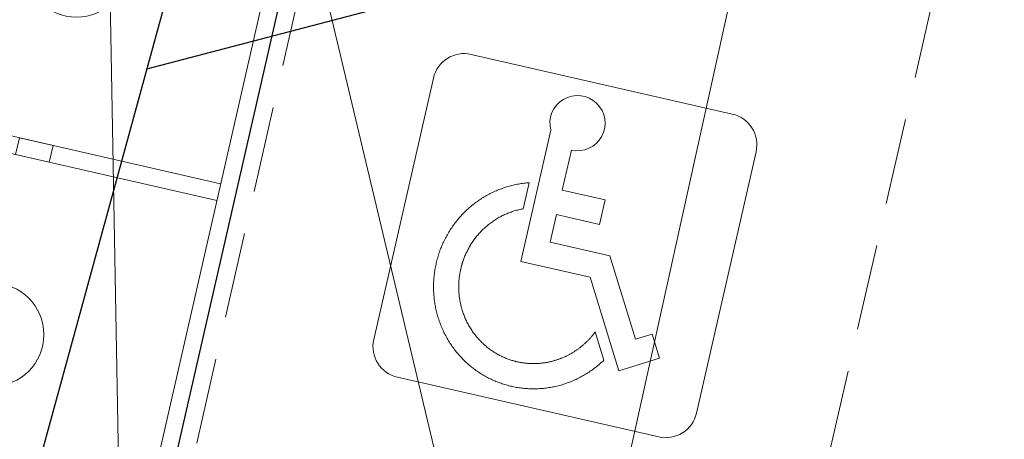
# Model space of a CAD drawing. Header units: metres. Extents: x 964 to 7125, y -212 to 9570.
# Tile 12 of 185: x 1665.92 to 1671.64, y 233.24 to 235.67. Entities that reach past the tile are written whole.
import ezdxf
from ezdxf import colors
from ezdxf.entities.mleader import LeaderData, LeaderLine
from ezdxf.enums import TextEntityAlignment as Align
from ezdxf.math import Vec2, Vec3

# ---------------------------------------------------------------- set-up
doc = ezdxf.new("R2010")
doc.units = ezdxf.units.M
for name, pattern in [('0', [0]), ('CIĄGłA', [0]), ('DASH', [0.75, 0.5, -0.25]), ('DASHED', [0.75, 0.5, -0.25]), ('HIDDEN', [0.375, 0.25, -0.125])]:
    doc.linetypes.add(name, pattern=pattern)
for name, color, linetype, lineweight in [('AGP1_HATCH', 7, 'Continuous', 5), ('AGP1_koncepcja', 6, 'Continuous', 50), ('AGP1_KRAWEZNIKI', 250, 'Continuous', 30), ('IS-KD-opis-rzedne', 96, 'Continuous', 30), ('IS-KD-zbiornik', 96, 'Continuous', 30), ('LINIE PRZEKROJOWE', 7, 'Continuous', 9), ('MIEJCA PARKINGOWE', 7, 'Continuous', 9)]:
    doc.layers.add(name, color=color, linetype=linetype, lineweight=lineweight)
doc.layers.add('AGP1_linie_nieprzekraczalne', color=7, linetype='Continuous')
doc.layers.add('ZP_strefy oddziaływania', color=8, linetype='HIDDEN')
doc.styles.add('IS-0.6', font='simplex.shx', dxfattribs={"width": 0.6})
doc.styles.get("Standard").update_dxf_attribs({"font": 'arial.ttf'})

# ---------------------------------------------------------------- blocks, each defined once
blk = doc.blocks.new('PRZEKRÓJ TERENU OPIS PZT')
at = {"color": 251, "true_color": 0x636466}
blk.add_lwpolyline([(2712.743128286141, -19.58217211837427), (2800.1883275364, -19.29837133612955)], dxfattribs=at)
blk = doc.blocks.new('A$C7CB564F1')
at = {"layer": 'IS-KD-zbiornik', "color": 0, "lineweight": 9, "ltscale": 0.03}
for p, q in [((1.94999999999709, 2.300000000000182), (1.94999999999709, 0.09999999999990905)), ((2.049999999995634, 2.300000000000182), (2.049999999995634, 0.09999999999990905))]:
    blk.add_line(p, q, dxfattribs=at)
at = {"layer": 'IS-KD-zbiornik', "color": 0}
blk.add_lwpolyline([(0, 0), (3.999999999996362, 0), (3.999999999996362, 2.400000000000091), (0, 2.400000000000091)], close=True, dxfattribs=at)
at = {"layer": 'IS-KD-zbiornik', "color": 0, "lineweight": 9, "ltscale": 0.03}
for points in [[(0.09999999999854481, 0.09999999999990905), (3.899999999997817, 0.09999999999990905), (3.899999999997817, 2.300000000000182), (0.09999999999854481, 2.300000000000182)], [(1.94999999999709, 1.099999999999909), (2.049999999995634, 1.099999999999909), (2.049999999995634, 1.299999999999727), (1.94999999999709, 1.299999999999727)]]:
    blk.add_lwpolyline(points, close=True, dxfattribs=at)
for centre in [(0.8999999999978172, 1.199999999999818), (3.099999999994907, 1.199999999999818)]:
    blk.add_circle(centre, 0.3, dxfattribs=at)
blk = doc.blocks.new('IS_konstantynów_zbiornik_kd')
at = {"layer": 'IS-KD-zbiornik', "color": 0, "rotation": 257.1431079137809}
blk.add_blockref('A$C7CB564F1', (14.53907107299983, 0.7844822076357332), dxfattribs=at)
blk = doc.blocks.new('IS-opis-studni-P-0.6')
at = {"color": 0, "linetype": 'Continuous', "lineweight": 15, "transparency": 16777216}
blk.add_line((0, 0), (3.5, 0), dxfattribs=at)
at = {"color": 0, "linetype": 'Continuous', "lineweight": -2, "transparency": 16777216, "style": 'IS-0.6', "width": 0.6}
for p in [(1.75, 0.25), (1.75, -1.25), (1.75, -2.5)]:
    blk.add_attdef('000,00', text='', height=1, dxfattribs=at).set_placement(p, align=Align.CENTER)
blk.add_attdef('S0', text='', height=1.25, dxfattribs=at).set_placement((3.75, 0), align=Align.MIDDLE_LEFT)
blk = doc.blocks.new('_None', base_point=(2.5, 0))

msp = doc.modelspace()

# ---------------------------------------------------------------- leaders
at = {"layer": 'IS-KD-opis-rzedne', "color": 8}
ml = msp.add_multileader_block('Standard', dxfattribs=at)
ml.set_content('IS-opis-studni-P-0.6', color=8)
ml.set_attribute('S0', 'D1', width=0)
ml.set_attribute('000,00', '177,65', width=0)
ml.set_attribute('000,00', '175,79', width=0)
ml.set_attribute('000,00', '', width=0)
ml.set_leader_properties(linetype='Continuous', lineweight=9)
ml.set_arrow_properties(name='NONE')
ml.build(insert=Vec2(0, 0))
ml.multileader.update_dxf_attribs({"has_dogleg": 0, "text_left_attachment_type": 6, "text_right_attachment_type": 6, "dogleg_length": 0, "arrow_head_size": 5, "block_connection_type": 1})
ctx = ml.context
ctx.base_point, ctx.char_height, ctx.arrow_head_size, ctx.landing_gap_size, ctx.plane_origin = Vec3(1670.784172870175, 222.8866172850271), 20, 5, 5, Vec3(1673.159695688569, 235.9051970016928)
ctx.left_attachment, ctx.right_attachment, ctx.text_align_type, ctx.attachment_type = 6, 6, 2, 1
notes = []
notes.append((ctx, [(1, (1, 1, 0), (1670.784172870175, 222.8866172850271), (1, 0), 0, [(0, [(1666.938004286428, 239.0119656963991)], 0, [])])]))
ctx.block.insert = Vec3(1670.784172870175, 222.8866172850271)
ml = msp.add_multileader_block('Standard', dxfattribs=at)
ml.set_content('IS-opis-studni-P-0.6', color=8)
ml.set_attribute('S0', 'ZR', width=0)
ml.set_attribute('000,00', '177,60', width=0)
ml.set_attribute('000,00', '175,77', width=0)
ml.set_attribute('000,00', '', width=0)
ml.set_leader_properties(linetype='Continuous', lineweight=9)
ml.set_arrow_properties(name='NONE')
ml.build(insert=Vec2(0, 0))
ml.multileader.update_dxf_attribs({"has_dogleg": 0, "text_left_attachment_type": 6, "text_right_attachment_type": 6, "dogleg_length": 0, "arrow_head_size": 5, "block_connection_type": 1})
ctx = ml.context
ctx.base_point, ctx.char_height, ctx.arrow_head_size, ctx.landing_gap_size, ctx.plane_origin = Vec3(1666.616298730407, 226.4509257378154), 20, 5, 5, Vec3(1669.848479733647, 233.3471361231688)
ctx.left_attachment, ctx.right_attachment, ctx.text_align_type, ctx.attachment_type = 6, 6, 2, 1
notes.append((ctx, [(1, (1, 1, 0), (1666.616298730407, 226.4509257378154), (1, 0), 0, [(0, [(1666.426215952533, 236.7696292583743)], 0, [])])]))
ctx.block.insert = Vec3(1666.616298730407, 226.4509257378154)
for ctx, leaders in notes:
    for number, flags, end, landing, length, lines in leaders:
        leader = LeaderData()
        leader.index, (leader.has_last_leader_line, leader.has_dogleg_vector, leader.attachment_direction) = number, flags
        leader.last_leader_point, leader.dogleg_vector, leader.dogleg_length = Vec3(end), Vec3(landing), length
        for number, points, colour, breaks in lines:
            line = LeaderLine()
            line.index, line.vertices, line.color, line.breaks = number, Vec3.list(points), colors.encode_raw_color(colour), breaks
            leader.lines.append(line)
        ctx.leaders.append(leader)

# ---------------------------------------------------------------- next in the draw order: block references
at = {"layer": 'LINIE PRZEKROJOWE', "color": 8, "linetype": 'CIĄGłA', "lineweight": 5, "rotation": 77.33843703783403}
msp.add_blockref('PRZEKRÓJ TERENU OPIS PZT', (1049.121817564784, -2439.27793463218), dxfattribs=at)

# ---------------------------------------------------------------- next in the draw order: hatches: boundary and pattern name
at = {"layer": 'AGP1_HATCH', "transparency": 33554625}
h = msp.add_hatch(dxfattribs=at)
h.set_pattern_fill('GRASS', color=8, scale=0.02)
h.set_pattern_definition([(90, (-261.6057629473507, 0), (-0.3592102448, 0.3592102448), [0.09525, -0.6231704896]), (45, (-261.6057629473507, 0), (-0.3592102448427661, 0.3592102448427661), [0.09525, -0.41275]), (135, (-261.6057629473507, 0), (-0.3592102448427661, -0.3592102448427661), [0.09525, -0.41275])])
edge = h.paths.add_edge_path()
edge.add_line((1656.421609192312, 281.1750997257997), (1656.12732490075, 280.1037389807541))
edge.add_arc((1693.613011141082, 442.3996465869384), 166.5687194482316, 256.9943948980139, 258.1500133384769)
edge.add_line((1659.408129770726, 279.380738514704), (1659.687923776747, 279.3204852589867))
edge.add_line((1659.687923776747, 279.3204852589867), (1659.805812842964, 279.8679188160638))
edge.add_line((1659.805812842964, 279.8679188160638), (1661.428610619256, 279.5184515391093))
edge.add_line((1661.428610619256, 279.5184515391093), (1661.310721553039, 278.9710179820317))
edge.add_line((1661.310721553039, 278.9710179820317), (1671.858992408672, 276.6994623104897))
edge.add_line((1671.858992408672, 276.6994623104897), (1672.890124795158, 277.4314030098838))
edge.add_line((1672.890124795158, 277.4314030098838), (1656.421609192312, 281.1750997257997))
edge = h.paths.add_edge_path()
edge.add_line((1672.890124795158, 277.4314030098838), (1671.858992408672, 276.6994623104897))
edge.add_line((1671.858992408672, 276.6994623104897), (1700.067020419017, 270.6249021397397))
edge.add_arc((1697.571881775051, 261.9819229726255), 8.995932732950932, -9.899978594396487, 73.89711847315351, ccw=False)
edge.add_line((1706.433859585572, 260.4352636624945), (1699.674548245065, 230.8202579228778))
edge.add_line((1699.674548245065, 230.8202579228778), (1699.038714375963, 230.9653696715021))
edge.add_line((1699.038714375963, 230.9653696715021), (1697.659528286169, 224.9226379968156))
edge.add_line((1697.659528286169, 224.9226379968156), (1693.427565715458, 225.8885363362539))
edge.add_line((1693.427565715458, 225.8885363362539), (1694.802276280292, 231.9116583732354))
edge.add_line((1694.802276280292, 231.9116583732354), (1691.417076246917, 230.9890328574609))
edge.add_line((1691.417076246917, 230.9890328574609), (1687.619809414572, 231.8557167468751))
edge.add_line((1687.619809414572, 231.8557167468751), (1687.208875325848, 230.0552605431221))
edge.add_line((1687.208875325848, 230.0552605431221), (1682.488514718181, 231.1293036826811))
edge.add_line((1682.488514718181, 231.1293036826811), (1682.900170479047, 232.9329218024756))
edge.add_line((1682.900170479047, 232.9329218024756), (1676.827230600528, 234.319002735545))
edge.add_line((1676.827230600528, 234.319002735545), (1675.092447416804, 235.4907377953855))
edge.add_arc((1674.59275734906, 234.8031445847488), 0.8499850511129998, 53.99321822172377, 167.1431079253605)
edge.add_line((1673.764082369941, 234.992280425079), (1672.473484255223, 229.3376865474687))
edge.add_line((1672.473484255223, 229.3376865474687), (1668.330036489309, 230.2833823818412))
edge.add_line((1668.330036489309, 230.2833823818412), (1668.697188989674, 231.8920150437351))
edge.add_line((1668.697188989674, 231.8920150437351), (1649.540477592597, 236.2643211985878))
edge.add_line((1649.540477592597, 236.2643211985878), (1649.540154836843, 236.2643948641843))
edge.add_line((1649.540154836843, 236.2643948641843), (1649.974062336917, 238.1655061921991))
edge.add_line((1649.974062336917, 238.1655061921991), (1646.074028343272, 239.0556455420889))
edge.add_line((1646.074028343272, 239.0556455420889), (1646.786081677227, 242.1754179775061))
edge.add_line((1646.786081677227, 242.1754179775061), (1651.996839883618, 262.8037986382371))
edge.add_arc((1649.233634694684, 263.5017936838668), 2.849999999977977, 345.8234528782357, 357.692915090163)
edge.add_line((1652.081324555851, 263.3870659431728), (1652.175551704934, 265.7259047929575))
edge.add_line((1652.175551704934, 265.7259047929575), (1643.651609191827, 234.6850997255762))
edge.add_line((1643.651609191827, 234.6850997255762), (1698.061609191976, 222.3150997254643))
edge.add_line((1698.061609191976, 222.3150997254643), (1709.121609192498, 269.1950997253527))
edge.add_line((1709.121609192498, 269.1950997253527), (1672.890124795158, 277.4314030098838))

# ---------------------------------------------------------------- next in the draw order: linework, layer by layer
at = {"color": 8, "linetype": '0', "lineweight": 30, "ltscale": 0.1}
msp.add_open_spline([(1686.067126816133, 231.3735656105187), (1686.337035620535, 232.4556703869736), (1688.143355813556, 239.6974782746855), (1673.197479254, 244.2578506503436), (1670.510990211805, 252.6689286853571), (1667.225307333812, 256.4692707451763), (1668.027727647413, 257.2938390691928), (1668.323177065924, 257.597443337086)], degree=3, knots=[0, 0, 0, 0, 3.201083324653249, 21.42272261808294, 30.57844884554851, 32.5393060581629, 33.68204251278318, 33.68204251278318, 33.68204251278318, 33.68204251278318], dxfattribs=at)
at = {"layer": 'AGP1_koncepcja', "color": 8, "linetype": 'DASHED', "lineweight": 30, "ltscale": 2}
msp.add_open_spline([(1685.865433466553, 231.4239889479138), (1686.192839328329, 232.4332332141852), (1687.383976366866, 240.1624762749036), (1672.778295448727, 243.7461786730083), (1670.32303952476, 252.8852999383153), (1666.921007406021, 256.5674134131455), (1667.876843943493, 257.4828625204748), (1668.142519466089, 257.7558287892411)], degree=3, knots=[0, 0, 0, 0, 3.183067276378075, 21.40470656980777, 30.56043279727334, 32.52129000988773, 33.66402646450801, 33.66402646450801, 33.66402646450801, 33.66402646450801], dxfattribs=at)
at = {"layer": 'AGP1_KRAWEZNIKI', "color": 8, "lineweight": 9}
for p, q in [((1670.062373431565, 235.1266051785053), (1668.543534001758, 235.4732633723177)), ((1667.977405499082, 233.8165202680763), (1668.324063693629, 235.3353596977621)), ((1669.006951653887, 235.0326358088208), (1668.832855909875, 234.2698571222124)), ((1669.126314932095, 234.9172606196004), (1669.07329662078, 234.684967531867)), ((1669.853618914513, 233.388295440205), (1670.200277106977, 234.9071348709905)), ((1668.880866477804, 234.7273128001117), (1668.846246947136, 234.5756316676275)), ((1669.07329662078, 234.684967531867), (1669.323458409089, 234.6278708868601)), ((1669.323458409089, 234.6278708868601), (1669.290831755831, 234.4849212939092)), ((1669.040669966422, 234.5420179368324), (1669.003964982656, 234.3811996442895)), ((1669.040669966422, 234.5420179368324), (1669.290831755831, 234.4849212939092)), ((1669.003964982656, 234.3811996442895), (1669.350060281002, 234.3022072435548)), ((1669.499268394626, 233.8184939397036), (1669.350060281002, 234.3022072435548)), ((1668.832855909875, 234.2698571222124), (1669.23490164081, 234.1780946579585)), ((1669.23490164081, 234.1780946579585), (1669.402376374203, 233.6351633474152)), ((1669.265583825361, 233.8609961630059), (1669.316230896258, 233.696804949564)), ((1669.595594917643, 233.8482071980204), (1669.499268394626, 233.8184939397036)), ((1669.638814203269, 233.708095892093), (1669.595594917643, 233.8482071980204)), ((1669.402376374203, 233.6351633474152), (1669.638814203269, 233.708095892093)), ((1668.115309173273, 233.5970499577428), (1669.634148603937, 233.2503917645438))]:
    msp.add_line(p, q, dxfattribs=at)
at = {"layer": 'AGP1_KRAWEZNIKI', "color": 8, "lineweight": 9, "elevation": -0.002315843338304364}
for points in [[(1668.880866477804, 234.7273128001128), (1668.873034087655, 234.7267226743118), (1668.865208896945, 234.7260263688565), (1668.8573923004, 234.7252240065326), (1668.849585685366, 234.7243157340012), (1668.841790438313, 234.7233017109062), (1668.8340079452, 234.7221821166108), (1668.826239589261, 234.7209571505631), (1668.818486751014, 234.7196270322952), (1668.810750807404, 234.7181919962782), (1668.803033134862, 234.7166522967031), (1668.795335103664, 234.715008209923), (1668.787658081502, 234.7132600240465), (1668.780003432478, 234.7114080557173), (1668.772372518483, 234.7094526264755), (1668.764766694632, 234.7073940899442), (1668.757187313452, 234.7052328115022), (1668.749635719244, 234.7029691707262), (1668.742113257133, 234.7006035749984), (1668.734621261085, 234.6981364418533), (1668.727161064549, 234.6955682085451), (1668.719733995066, 234.6928993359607), (1668.712341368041, 234.6901302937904), (1668.704984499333, 234.687261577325), (1668.697664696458, 234.6842936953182), (1668.690383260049, 234.6812271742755), (1668.683141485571, 234.6780625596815), (1668.675940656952, 234.6748004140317), (1668.668782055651, 234.6714413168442), (1668.661666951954, 234.6679858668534), (1668.654596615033, 234.664434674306), (1668.647572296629, 234.6607883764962), (1668.640595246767, 234.6570476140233), (1668.633666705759, 234.6532130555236), (1668.626787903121, 234.6492853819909), (1668.619960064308, 234.6452652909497), (1668.613184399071, 234.641153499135), (1668.606462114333, 234.6369507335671), (1668.599794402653, 234.6326577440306), (1668.593182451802, 234.6282752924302), (1668.586627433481, 234.623804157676), (1668.580130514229, 234.619245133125), (1668.573692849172, 234.6145990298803), (1668.567315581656, 234.6098666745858), (1668.560999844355, 234.6050489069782), (1668.554746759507, 234.6001465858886), (1668.548557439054, 234.5951605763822), (1668.542432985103, 234.5900917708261), (1668.536374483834, 234.5849410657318), (1668.530383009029, 234.5797093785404), (1668.524459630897, 234.5743976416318), (1668.51860539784, 234.5690067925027), (1668.512821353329, 234.5635377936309), (1668.507108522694, 234.5579916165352), (1668.501467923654, 234.5523692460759), (1668.495900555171, 234.5466716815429), (1668.490407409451, 234.5408999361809), (1668.484989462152, 234.535055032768), (1668.479647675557, 234.5291380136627), (1668.474382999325, 234.5231499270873), (1668.469196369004, 234.5170918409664), (1668.464088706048, 234.5109648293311), (1668.459060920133, 234.5047699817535), (1668.454113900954, 234.4985083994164), (1668.449248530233, 234.492181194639), (1668.4444656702, 234.4857894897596), (1668.439766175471, 234.47933442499), (1668.43515087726, 234.4728171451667), (1668.430620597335, 234.4662388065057), (1668.426176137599, 234.4596005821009), (1668.421818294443, 234.4529036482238), (1668.417547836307, 234.446149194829), (1668.413365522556, 234.4393384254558), (1668.409272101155, 234.4324725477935), (1668.405268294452, 234.4255527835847), (1668.401354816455, 234.4185803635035), (1668.397532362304, 234.4115565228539), (1668.393801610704, 234.4044825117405), (1668.390163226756, 234.3973595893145), (1668.386617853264, 234.3901890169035), (1668.383166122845, 234.382972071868), (1668.379808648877, 234.3757100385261), (1668.376546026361, 234.3684042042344), (1668.373378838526, 234.3610558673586), (1668.370307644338, 234.3536663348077), (1668.367332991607, 234.346236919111), (1668.364455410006, 234.3387689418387), (1668.361675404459, 234.331263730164), (1668.358993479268, 234.3237226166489), (1668.356410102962, 234.3161469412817), (1668.353925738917, 234.3085380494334), (1668.351540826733, 234.3008972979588), (1668.34925579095, 234.2932260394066), (1668.347071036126, 234.2855256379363), (1668.344986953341, 234.2777974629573), (1668.343003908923, 234.2700428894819), (1668.341122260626, 234.2622632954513), (1668.339342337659, 234.2544600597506), (1668.33766445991, 234.2466345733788), (1668.336088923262, 234.2387882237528), (1668.334616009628, 234.2309224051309), (1668.333245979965, 234.2230385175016), (1668.331979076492, 234.2151379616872), (1668.330815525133, 234.2072221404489), (1668.329755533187, 234.1992924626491), (1668.328799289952, 234.1913503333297), (1668.327946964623, 234.1833971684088), (1668.327198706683, 234.1754343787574), (1668.326554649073, 234.1674633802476), (1668.326014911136, 234.1594855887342), (1668.325579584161, 234.151502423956), (1668.325248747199, 234.1435153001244), (1668.325022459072, 234.1355256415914), (1668.324900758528, 234.1275348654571), (1668.324883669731, 234.1195443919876), (1668.324971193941, 234.111555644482), (1668.325163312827, 234.1035700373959), (1668.325459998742, 234.0955889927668), (1668.325861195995, 234.0876139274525), (1668.326366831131, 234.079646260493), (1668.326976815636, 234.071687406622), (1668.327691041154, 234.0637387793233), (1668.328509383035, 234.05580179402), (1668.329431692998, 234.0478778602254), (1668.330457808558, 234.0399683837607), (1668.331587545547, 234.0320747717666), (1668.332820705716, 234.0241984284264), (1668.334157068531, 234.0163407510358), (1668.335596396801, 234.0085031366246), (1668.337138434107, 234.0006869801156), (1668.338782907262, 233.9928936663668), (1668.340529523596, 233.9851245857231), (1668.342377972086, 233.9773811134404), (1668.344327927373, 233.9696646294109), (1668.346379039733, 233.961976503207), (1668.348530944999, 233.9543180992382), (1668.35078325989, 233.9466907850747), (1668.353135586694, 233.9390959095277), (1668.355587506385, 233.9315348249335), (1668.35813858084, 233.9240088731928), (1668.36078836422, 233.9165193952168), (1668.363536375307, 233.9090677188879), (1668.366382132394, 233.9016551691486), (1668.369325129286, 233.8942830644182), (1668.372364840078, 233.8869527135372), (1668.375500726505, 233.8796654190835), (1668.378732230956, 233.8724224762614), (1668.382058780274, 233.8652251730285), (1668.385479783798, 233.8580747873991), (1668.388994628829, 233.8509725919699), (1668.392602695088, 233.8439198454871), (1668.396303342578, 233.8369178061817), (1668.40009590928, 233.8299677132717), (1668.403979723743, 233.823070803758), (1668.407954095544, 233.8162283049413), (1668.412018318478, 233.8094414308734), (1668.416171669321, 233.802711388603), (1668.420413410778, 233.7960393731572), (1668.424742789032, 233.7894265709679), (1668.429159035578, 233.7828741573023), (1668.433661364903, 233.7763832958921), (1668.43824897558, 233.7699551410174), (1668.442921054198, 233.763590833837), (1668.447676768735, 233.7572915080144), (1668.452515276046, 233.7510582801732), (1668.457435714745, 233.7448922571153), (1668.462437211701, 233.7387945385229), (1668.467518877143, 233.7327662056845), (1668.472679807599, 233.7268083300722), (1668.477919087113, 233.7209219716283), (1668.483235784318, 233.7151081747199), (1668.488628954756, 233.7093679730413), (1668.494097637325, 233.7037023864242), (1668.499640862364, 233.6981124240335), (1668.505257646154, 233.6925990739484), (1668.510946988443, 233.687163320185), (1668.516707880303, 233.6818061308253), (1668.522539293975, 233.6765284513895), (1668.528440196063, 233.6713312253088), (1668.534409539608, 233.6662153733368), (1668.540446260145, 233.6611818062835), (1668.546549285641, 233.6562314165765), (1668.552717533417, 233.6513650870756), (1668.558949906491, 233.6465836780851), (1668.565245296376, 233.6418880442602), (1668.571602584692, 233.6372790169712), (1668.578020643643, 233.6327574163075), (1668.584498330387, 233.6283240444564), (1668.591034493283, 233.6239796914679), (1668.59762797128, 233.619725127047), (1668.604277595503, 233.6155611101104), (1668.610982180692, 233.6114883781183), (1668.617740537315, 233.6075076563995), (1668.624551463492, 233.6036196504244), (1668.631413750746, 233.5998250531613), (1668.63832617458, 233.5961245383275), (1668.645287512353, 233.5925187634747), (1668.65229652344, 233.5890083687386), (1668.659351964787, 233.5855939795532), (1668.666452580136, 233.5822762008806), (1668.673597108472, 233.579055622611), (1668.680784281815, 233.5759328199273), (1668.688012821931, 233.5729083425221), (1668.695281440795, 233.5699827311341), (1668.702588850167, 233.5671565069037), (1668.709933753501, 233.5644301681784), (1668.717314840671, 233.5618042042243), (1668.724730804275, 233.5592790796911), (1668.73218032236, 233.5568552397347), (1668.739662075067, 233.5545331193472), (1668.74717472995, 233.5523131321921), (1668.754716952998, 233.5501956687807), (1668.762287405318, 233.5481811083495), (1668.769884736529, 233.546269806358), (1668.777507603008, 233.5444621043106), (1668.78515464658, 233.5427583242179), (1668.792824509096, 233.5411587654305), (1668.800515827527, 233.5396637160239), (1668.808227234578, 233.5382734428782), (1668.81595735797, 233.5369881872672), (1668.823704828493, 233.5358081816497), (1668.831468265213, 233.534733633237), (1668.839246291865, 233.5337647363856), (1668.847037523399, 233.5329016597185), (1668.854840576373, 233.5321445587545), (1668.862654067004, 233.5314935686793), (1668.870476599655, 233.5309488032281), (1668.878306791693, 233.5305103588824), (1668.886143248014, 233.5301783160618), (1668.893984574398, 233.5299527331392), (1668.901829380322, 233.5298336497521), (1668.909676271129, 233.5298210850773), (1668.91752385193, 233.5299150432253), (1668.925370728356, 233.5301155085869), (1668.933215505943, 233.530422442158), (1668.94105678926, 233.5308357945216), (1668.9488931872, 233.5313554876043), (1668.956723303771, 233.531981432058), (1668.964545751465, 233.5327135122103), (1668.972359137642, 233.5335516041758), (1668.980162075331, 233.5344955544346), (1668.987953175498, 233.5355451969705), (1668.995731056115, 233.5367003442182), (1669.003494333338, 233.5379607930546), (1669.011241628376, 233.5393263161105), (1669.018971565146, 233.5407966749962), (1669.026682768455, 233.5423716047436), (1669.034373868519, 233.5440508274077), (1669.042043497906, 233.5458340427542), (1669.049690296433, 233.5477209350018), (1669.057312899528, 233.5497111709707), (1669.064909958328, 233.5518043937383), (1669.072480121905, 233.5540002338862), (1669.080022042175, 233.5562982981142), (1669.087534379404, 233.5586981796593), (1669.09501580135, 233.5611994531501), (1669.102464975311, 233.5638016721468), (1669.109880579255, 233.5665043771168), (1669.117261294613, 233.5693070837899), (1669.124605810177, 233.5722092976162), (1669.131912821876, 233.5752104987), (1669.139181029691, 233.578310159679), (1669.146409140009, 233.5815077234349), (1669.153595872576, 233.5848026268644), (1669.160739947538, 233.5881942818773), (1669.167840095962, 233.591682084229), (1669.174895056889, 233.5952654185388), (1669.181903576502, 233.5989436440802), (1669.188864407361, 233.6027161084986), (1669.195776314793, 233.6065821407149), (1669.202638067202, 233.610541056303), (1669.209448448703, 233.6145921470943), (1669.216206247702, 233.6187346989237), (1669.222910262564, 233.6229679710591), (1669.229559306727, 233.6272912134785), (1669.236152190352, 233.6317036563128), (1669.242687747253, 233.6362045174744), (1669.249164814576, 233.6407929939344), (1669.25558224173, 233.6454682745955), (1669.261938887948, 233.6502295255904), (1669.26823362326, 233.6550759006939), (1669.27446532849, 233.6600065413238), (1669.280632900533, 233.6650205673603), (1669.286735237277, 233.6701170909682), (1669.292771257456, 233.675295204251), (1669.298739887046, 233.6805539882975), (1669.304640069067, 233.6858925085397), (1669.310470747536, 233.6913098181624), (1669.316230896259, 233.6968049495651)], [(1668.846246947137, 234.5756316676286), (1668.839784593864, 234.5744591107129), (1668.833327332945, 234.573186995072), (1668.826878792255, 234.5718152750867), (1668.820442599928, 234.5703438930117), (1668.814013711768, 234.5687707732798), (1668.807584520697, 234.5670935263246), (1668.801158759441, 234.5653125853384), (1668.794740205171, 234.5634284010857), (1668.788332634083, 234.5614414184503), (1668.781939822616, 234.5593520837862), (1668.775565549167, 234.5571608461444), (1668.769213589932, 234.5548681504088), (1668.762887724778, 234.5524744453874), (1668.756591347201, 234.5499805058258), (1668.75032637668, 234.5473873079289), (1668.744094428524, 234.5446953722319), (1668.737897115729, 234.5419052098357), (1668.731736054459, 234.5390173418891), (1668.725612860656, 234.5360322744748), (1668.719529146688, 234.5329505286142), (1668.713486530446, 234.5297726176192), (1668.707486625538, 234.5264990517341), (1668.701532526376, 234.5231311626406), (1668.695628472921, 234.5196713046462), (1668.689776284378, 234.5161208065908), (1668.683977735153, 234.512480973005), (1668.678234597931, 234.5087531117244), (1668.672548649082, 234.504938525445), (1668.666921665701, 234.5010385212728), (1668.661355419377, 234.49705440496), (1668.65585168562, 234.4929874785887), (1668.650412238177, 234.4888390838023), (1668.645038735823, 234.4846109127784), (1668.639732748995, 234.4803048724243), (1668.634495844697, 234.4759228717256), (1668.629329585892, 234.4714668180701), (1668.624235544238, 234.4669386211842), (1668.619215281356, 234.4623401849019), (1668.614270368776, 234.4576734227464), (1668.609402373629, 234.4529402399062), (1668.60461350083, 234.4481435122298), (1668.599905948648, 234.4432868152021), (1668.595279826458, 234.4383712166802), (1668.590735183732, 234.4333976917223), (1668.586272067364, 234.4283672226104), (1668.581890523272, 234.4232807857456), (1668.577590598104, 234.4181393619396), (1668.573372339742, 234.4129439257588), (1668.569235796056, 234.4076954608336), (1668.565181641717, 234.4023949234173), (1668.561212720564, 234.3970458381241), (1668.557331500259, 234.3916542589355), (1668.553540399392, 234.3862262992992), (1668.549841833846, 234.3807680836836), (1668.546238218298, 234.375285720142), (1668.5427319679, 234.3697853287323), (1668.539325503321, 234.3642730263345), (1668.536021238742, 234.3587549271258), (1668.532810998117, 234.3532192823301), (1668.529668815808, 234.3476238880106), (1668.526599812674, 234.341978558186), (1668.523611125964, 234.3362964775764), (1668.520709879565, 234.3305908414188), (1668.517901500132, 234.3248739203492), (1668.515188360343, 234.3191553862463), (1668.512572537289, 234.3134444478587), (1668.510056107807, 234.3077503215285), (1668.507631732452, 234.3020588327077), (1668.50527542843, 234.2963145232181), (1668.502997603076, 234.2905473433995), (1668.500811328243, 234.2847938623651), (1668.499756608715, 234.2819336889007), (1668.498729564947, 234.2790906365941), (1668.496751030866, 234.2734495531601), (1668.494854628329, 234.2678114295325), (1668.493930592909, 234.2649710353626), (1668.493019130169, 234.2621044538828), (1668.492117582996, 234.2592027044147), (1668.491223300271, 234.2562568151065), (1668.490334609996, 234.253261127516), (1668.489470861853, 234.2502812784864), (1668.488638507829, 234.2473391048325), (1668.487834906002, 234.2444256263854), (1668.486303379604, 234.2386488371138), (1668.484855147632, 234.2328790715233), (1668.48415566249, 234.2299743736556), (1668.483469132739, 234.2270445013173), (1668.482795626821, 234.2240840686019), (1668.482136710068, 234.2210964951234), (1668.480867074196, 234.2150588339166), (1668.479669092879, 234.208969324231), (1668.47855163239, 234.2028657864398), (1668.477519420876, 234.1967646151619), (1668.47656103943, 234.190598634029), (1668.475677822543, 234.1843667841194), (1668.474873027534, 234.1780779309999), (1668.474149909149, 234.171740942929), (1668.473511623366, 234.165365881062), (1668.472959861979, 234.1589668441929), (1668.472495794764, 234.1525587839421), (1668.472120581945, 234.1461566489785), (1668.471834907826, 234.1397622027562), (1668.471637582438, 234.1333210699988), (1668.471529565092, 234.1268309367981), (1668.471512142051, 234.1202982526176), (1668.471586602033, 234.113729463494), (1668.47175423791, 234.1071310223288), (1668.472016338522, 234.1005093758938), (1668.472374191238, 234.093870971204), (1668.4728290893, 234.0872222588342), (1668.473382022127, 234.0805695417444), (1668.47403224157, 234.0739162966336), (1668.474779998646, 234.0672634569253), (1668.475625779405, 234.0606118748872), (1668.476570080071, 234.053962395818), (1668.477613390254, 234.0473158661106), (1668.478756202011, 234.0406731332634), (1668.479999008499, 234.0340350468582), (1668.481342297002, 234.0274024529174), (1668.48278652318, 234.0207766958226), (1668.484331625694, 234.0141625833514), (1668.485977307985, 234.0075631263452), (1668.487723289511, 234.0009807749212), (1668.489569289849, 233.9944179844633), (1668.491515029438, 233.9878772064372), (1668.493560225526, 233.9813608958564), (1668.495704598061, 233.9748715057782), (1668.497947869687, 233.9684114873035), (1668.500289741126, 233.9619832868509), (1668.502729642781, 233.9555891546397), (1668.505266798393, 233.9492311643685), (1668.507900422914, 233.9429113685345), (1668.510629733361, 233.9366318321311), (1668.513453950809, 233.9303946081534), (1668.516372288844, 233.9242017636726), (1668.519383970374, 233.918055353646), (1668.522488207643, 233.911957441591), (1668.525684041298, 233.90591037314), (1668.528968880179, 233.8999187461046), (1668.532341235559, 233.8939846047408), (1668.535800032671, 233.8881092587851), (1668.53934419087, 233.8822940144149), (1668.542972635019, 233.8765401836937), (1668.546684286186, 233.8708490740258), (1668.550478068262, 233.8652219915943), (1668.554352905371, 233.8596602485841), (1668.558307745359, 233.854165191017), (1668.56234129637, 233.848738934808), (1668.566450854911, 233.8433839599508), (1668.57063349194, 233.838102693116), (1668.574886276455, 233.832897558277), (1668.579206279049, 233.8277709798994), (1668.583590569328, 233.822725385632), (1668.588036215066, 233.8177632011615), (1668.592540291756, 233.8128868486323), (1668.59710057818, 233.8080980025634), (1668.601724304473, 233.803388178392), (1668.606411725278, 233.7987558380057), (1668.611159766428, 233.7942029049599), (1668.615965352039, 233.7897313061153), (1668.620825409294, 233.785342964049), (1668.62573686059, 233.7810398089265), (1668.630696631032, 233.7768237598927), (1668.635701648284, 233.7726967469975), (1668.640748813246, 233.7686606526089), (1668.645835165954, 233.7647161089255), (1668.650959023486, 233.7608627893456), (1668.656118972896, 233.7571004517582), (1668.661313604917, 233.7534288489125), (1668.666541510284, 233.7498477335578), (1668.671801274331, 233.7463568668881), (1668.677091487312, 233.7429559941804), (1668.682410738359, 233.7396448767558), (1668.687757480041, 233.7364233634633), (1668.693127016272, 233.7332934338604), (1668.698516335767, 233.730255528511), (1668.703923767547, 233.7273090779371), (1668.709347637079, 233.7244535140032), (1668.714786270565, 233.7216882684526), (1668.720237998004, 233.7190127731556), (1668.725701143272, 233.7164264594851), (1668.731174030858, 233.7139287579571), (1668.736654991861, 233.7115191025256), (1668.742142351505, 233.7091969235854), (1668.74763443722, 233.7069616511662), (1668.75312957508, 233.7048127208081), (1668.758626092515, 233.702749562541), (1668.764122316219, 233.7007716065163), (1668.769616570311, 233.698878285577), (1668.775107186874, 233.6970690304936), (1668.780592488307, 233.6953432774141), (1668.783332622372, 233.6945115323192), (1668.78470197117, 233.6941034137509), (1668.785044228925, 233.6940021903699), (1668.785421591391, 233.6938909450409), (1668.786220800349, 233.6936565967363), (1668.789428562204, 233.6927330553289), (1668.792653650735, 233.6918318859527), (1668.795895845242, 233.6909533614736), (1668.799154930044, 233.6900977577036), (1668.802430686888, 233.6892653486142), (1668.805722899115, 233.6884564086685), (1668.809031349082, 233.6876712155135), (1668.812355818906, 233.6869100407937), (1668.815696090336, 233.6861731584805), (1668.819051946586, 233.6854608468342), (1668.82242316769, 233.6847733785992), (1668.82580954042, 233.6841110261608), (1668.829210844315, 233.6834740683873), (1668.832626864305, 233.6828627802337), (1668.836057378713, 233.6822774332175), (1668.839502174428, 233.6817183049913), (1668.842961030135, 233.6811856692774), (1668.846433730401, 233.680679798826), (1668.849920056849, 233.6802009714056), (1668.853419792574, 233.6797494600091), (1668.856932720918, 233.6793255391), (1668.860458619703, 233.6789294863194), (1668.863997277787, 233.6785615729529), (1668.867548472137, 233.678222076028), (1668.871111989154, 233.6779112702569), (1668.874687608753, 233.6776294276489), (1668.878275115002, 233.6773768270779), (1668.881874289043, 233.6771537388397), (1668.885484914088, 233.6769604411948), (1668.889106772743, 233.676797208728), (1668.892739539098, 233.6766643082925), (1668.896381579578, 233.6765619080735), (1668.900032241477, 233.6764901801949), (1668.903691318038, 233.6764493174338), (1668.90735859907, 233.6764395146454), (1668.911033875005, 233.676460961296), (1668.914716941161, 233.6765138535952), (1668.918407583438, 233.6765983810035), (1668.92210559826, 233.6767147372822), (1668.925810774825, 233.6768631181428), (1668.929522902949, 233.6770437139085), (1668.933241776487, 233.6772567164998), (1668.936967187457, 233.6775023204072), (1668.94069892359, 233.6777807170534), (1668.944436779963, 233.6780921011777), (1668.948180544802, 233.6784366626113), (1668.951929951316, 233.6788147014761), (1668.955684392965, 233.6792264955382), (1668.959443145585, 233.6796720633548), (1668.963205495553, 233.6801514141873), (1668.96697071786, 233.6806645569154), (1668.970738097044, 233.6812115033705), (1668.974506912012, 233.6817922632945), (1668.978276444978, 233.6824068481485), (1668.98204597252, 233.6830552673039), (1668.985814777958, 233.6837375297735), (1668.989582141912, 233.6844536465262), (1668.99334734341, 233.6852036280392), (1668.997109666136, 233.6859874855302), (1669.000868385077, 233.6868052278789), (1669.004622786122, 233.6876568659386), (1669.008372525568, 233.68854249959), (1669.012121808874, 233.689463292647), (1669.015871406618, 233.6904195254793), (1669.01962057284, 233.6914111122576), (1669.023368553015, 233.6924379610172), (1669.027114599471, 233.693499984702), (1669.03085796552, 233.694597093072), (1669.03459790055, 233.6957291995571), (1669.038333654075, 233.6968962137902), (1669.042064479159, 233.6980980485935), (1669.045789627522, 233.6993346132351), (1669.049508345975, 233.7006058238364), (1669.053219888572, 233.7019115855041), (1669.056923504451, 233.7032518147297), (1669.060618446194, 233.7046264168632), (1669.064303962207, 233.7060353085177), (1669.067979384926, 233.7074783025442), (1669.071644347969, 233.7089551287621), (1669.0752985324, 233.7104656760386), (1669.078941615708, 233.7120098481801), (1669.0825732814, 233.7135875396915), (1669.086193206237, 233.7151986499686), (1669.089801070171, 233.7168430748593), (1669.093396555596, 233.7185207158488), (1669.096979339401, 233.720231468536), (1669.100549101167, 233.7219752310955), (1669.104105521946, 233.7237519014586), (1669.107648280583, 233.7255613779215), (1669.111177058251, 233.7274035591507), (1669.114691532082, 233.7292783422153), (1669.11819138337, 233.7311856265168), (1669.121676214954, 233.7331252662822), (1669.125144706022, 233.7350966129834), (1669.128596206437, 233.7370992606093), (1669.132030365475, 233.7391329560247), (1669.135446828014, 233.7411974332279), (1669.138845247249, 233.7432924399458), (1669.142225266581, 233.7454177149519), (1669.145586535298, 233.7475729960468), (1669.148928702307, 233.7497580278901), (1669.152251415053, 233.7519725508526), (1669.155554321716, 233.7542163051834), (1669.15883706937, 233.7564890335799), (1669.162099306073, 233.7587904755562), (1669.165340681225, 233.7611203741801), (1669.168560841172, 233.7634784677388), (1669.171759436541, 233.7658644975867), (1669.174936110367, 233.7682782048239), (1669.178090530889, 233.7707192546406), (1669.18122238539, 233.7731872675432), (1669.184331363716, 233.7756818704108), (1669.18741715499, 233.7782026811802), (1669.190479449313, 233.7807493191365), (1669.193517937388, 233.7833214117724), (1669.196532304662, 233.7859185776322), (1669.19952224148, 233.7885404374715), (1669.202487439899, 233.7911866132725), (1669.205427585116, 233.7938567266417), (1669.208342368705, 233.7965503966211), (1669.211231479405, 233.7992672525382), (1669.21409460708, 233.802006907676), (1669.216931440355, 233.804768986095), (1669.219741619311, 233.8075530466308), (1669.222524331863, 233.8103579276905), (1669.225279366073, 233.8131831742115), (1669.228006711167, 233.8160285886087), (1669.230706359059, 233.8188939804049), (1669.233378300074, 233.8217791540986), (1669.236022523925, 233.8246839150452), (1669.238639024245, 233.8276080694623), (1669.241227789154, 233.8305514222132), (1669.243788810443, 233.8335137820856), (1669.246322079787, 233.8364949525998), (1669.248827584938, 233.839494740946), (1669.251305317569, 233.8425129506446), (1669.253755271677, 233.8455493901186), (1669.256177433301, 233.848603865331), (1669.258571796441, 233.8516761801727), (1669.260938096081, 233.8547662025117), (1669.263275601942, 233.8578732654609), (1669.265583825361, 233.8609961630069)]]:
    msp.add_lwpolyline(points, dxfattribs=at)
at = {"layer": 'AGP1_KRAWEZNIKI', "color": 8, "lineweight": 9}
for centre, radius, start, end in [((1668.502750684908, 235.2945763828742), 0.1832820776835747, 77.14310811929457, 167.1431081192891), ((1669.162000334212, 235.0736117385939), 0.1603718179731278, 257.1431076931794, 194.8035575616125), ((1670.021590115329, 234.9479181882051), 0.1832820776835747, 347.1431076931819, 77.14310769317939), ((1668.156092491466, 233.7757369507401), 0.1832820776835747, 167.143107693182, 257.1431076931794), ((1669.674931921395, 233.4290787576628), 0.1832820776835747, 257.1431076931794, 347.1431076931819)]:
    msp.add_arc(centre, radius, start, end, dxfattribs=at)
at = {"layer": 'AGP1_linie_nieprzekraczalne', "color": 8, "ltscale": 0.05}
for points in [[(1667.874313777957, 239.8245799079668), (1666.657467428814, 235.3888514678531), (1668.072160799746, 235.7592558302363), (1667.0362934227, 236.7697729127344)], [(1667.874313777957, 239.8245799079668), (1666.657467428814, 235.3888514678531), (1668.072160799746, 235.7592558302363), (1667.0362934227, 236.7697729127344)], [(1666.657467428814, 235.3888514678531), (1665.44062107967, 230.9531230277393), (1666.855314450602, 231.3235273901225), (1665.819447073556, 232.3340444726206)], [(1666.657467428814, 235.3888514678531), (1665.44062107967, 230.9531230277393), (1666.855314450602, 231.3235273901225), (1665.819447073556, 232.3340444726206)]]:
    msp.add_lwpolyline(points, dxfattribs=at)
at = {"layer": 'MIEJCA PARKINGOWE', "color": 8, "linetype": 'DASH', "lineweight": 0}
for points in [[(1667.893292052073, 237.3579321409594), (1666.780708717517, 232.4832877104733)], [(1671.403036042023, 236.5568721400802), (1670.290452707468, 231.6822277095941)]]:
    msp.add_lwpolyline(points, dxfattribs=at)
at = {"layer": 'ZP_strefy oddziaływania', "color": 8, "ltscale": 2}
msp.add_lwpolyline([(1717.150832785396, 222.9354654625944), (1717.607088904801, 224.9073697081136, 0.414213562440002), (1695.141948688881, 260.8978889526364), (1688.103877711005, 262.52634680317, 0.4142135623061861), (1652.113358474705, 240.0612065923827), (1651.657102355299, 238.0893023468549, 0.4142135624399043), (1674.12224257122, 202.0987831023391), (1681.160313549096, 200.4703252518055, 0.4142135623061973)], format="xyb", close=True, dxfattribs=at)
at = {"layer": 'ZP_strefy oddziaływania', "color": 8, "ltscale": 2, "elevation": -5.00880708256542e-06}
msp.add_lwpolyline([(1692.136947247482, 260.8568644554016), (1690.577061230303, 261.2128910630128, 0.4142135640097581), (1654.653694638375, 238.6405242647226), (1654.509058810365, 238.006820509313, 0.4142135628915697), (1677.081425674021, 202.0834540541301), (1678.641311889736, 201.7274273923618, 0.4142135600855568), (1714.564678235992, 224.2997940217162), (1714.709314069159, 224.9334977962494, 0.4142135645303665)], format="xyb", close=True, dxfattribs=at)

# ---------------------------------------------------------------- next in the draw order: block references
at = {"layer": 'IS-KD-zbiornik', "color": 8}
msp.add_blockref('IS_konstantynów_zbiornik_kd', (1650.739481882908, 236.3496599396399), dxfattribs=at)

doc.saveas('drawing.dxf')
